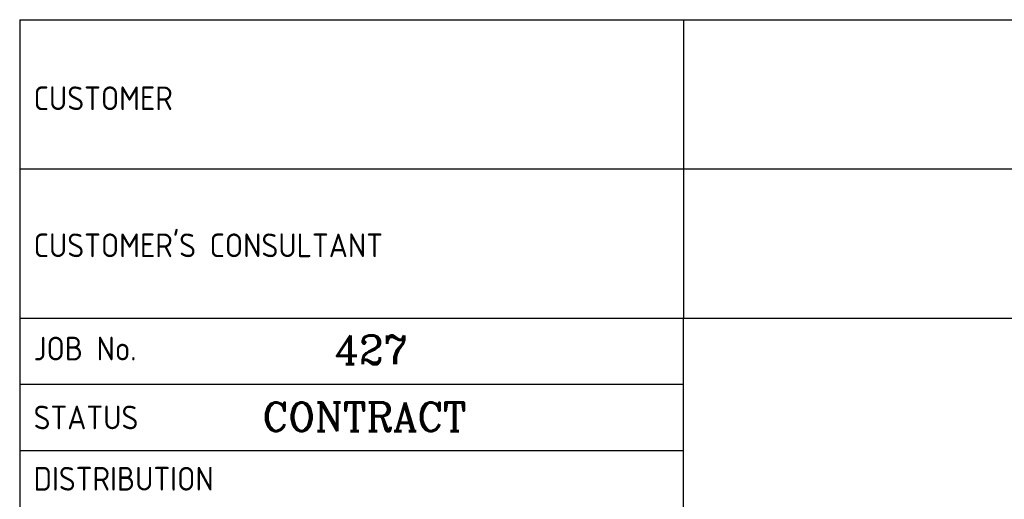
# Model space of a CAD drawing. Extents: x -7650383 to 4934791, y -137560 to 1826789.
# Tile 74 of 122: x 315757 to 331334, y 430460 to 438051. Entities that reach past the tile are written whole.
import ezdxf
from ezdxf.enums import TextEntityAlignment as Align

# ---------------------------------------------------------------- set-up
doc = ezdxf.new("R2010")
doc.units = 0
doc.header["$LTSCALE"] = 800
doc.header["$MEASUREMENT"] = 0
doc.linetypes.add('CONTINOUS', pattern=[0])
doc.layers.get('0').update_dxf_attribs({"linetype": 'CONTINUOUS'})
doc.layers.add('TEXT', color=3, linetype='CONTINUOUS')
doc.styles.add('COMPLEX', font='complex')
doc.styles.get("Standard").update_dxf_attribs({"font": 'ISO9'})

# ---------------------------------------------------------------- blocks, each defined once
blk = doc.blocks.new('A$C731D3036')
for p, q in [((-593.64, 265.66), (-26.68, 265.66)), ((-593.64, 265.66), (-593.64, 37.8)), ((-438, 265.66), (-438, 195.66)), ((-593.64, 230.66), (-26.68, 230.66)), ((-593.64, 195.66), (-26.68, 195.66)), ((-438, 26.68), (-438, 195.66)), ((-438, 180.09), (-593.64, 180.09)), ((-438, 164.53), (-593.64, 164.53))]:
    blk.add_line(p, q)
for s, height, p in [('CUSTOMER', 5.558, (-590.37, 244.44)), ("CUSTOMER'S CONSULTANT", 5.5584, (-590.37, 209.94)), ('JOB No.', 5.558, (-590.37, 185.72)), ('STATUS', 5.558, (-590.37, 169.56)), ('DISTRIBUTION', 5.5584, (-590.37, 155.18))]:
    blk.add_text(s, height=height).set_placement(p)
at = {"layer": 'TEXT', "color": 3, "style": 'COMPLEX'}
for s, p in [('427', (-511.19, 184.87)), ('CONTRACT', (-512.8, 169.16))]:
    blk.add_text(s, height=6.67, dxfattribs=at).set_placement(p, align=Align.CENTER)

msp = doc.modelspace()

# ---------------------------------------------------------------- block references
at = {"color": 1, "linetype": 'CONTINOUS', "lineweight": 15, "xscale": 67.46500254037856, "yscale": 67.46500254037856, "zscale": 67.46500254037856}
msp.add_blockref('A$C731D3036', (355807.2, 420128.2), dxfattribs=at)

doc.saveas('drawing.dxf')
